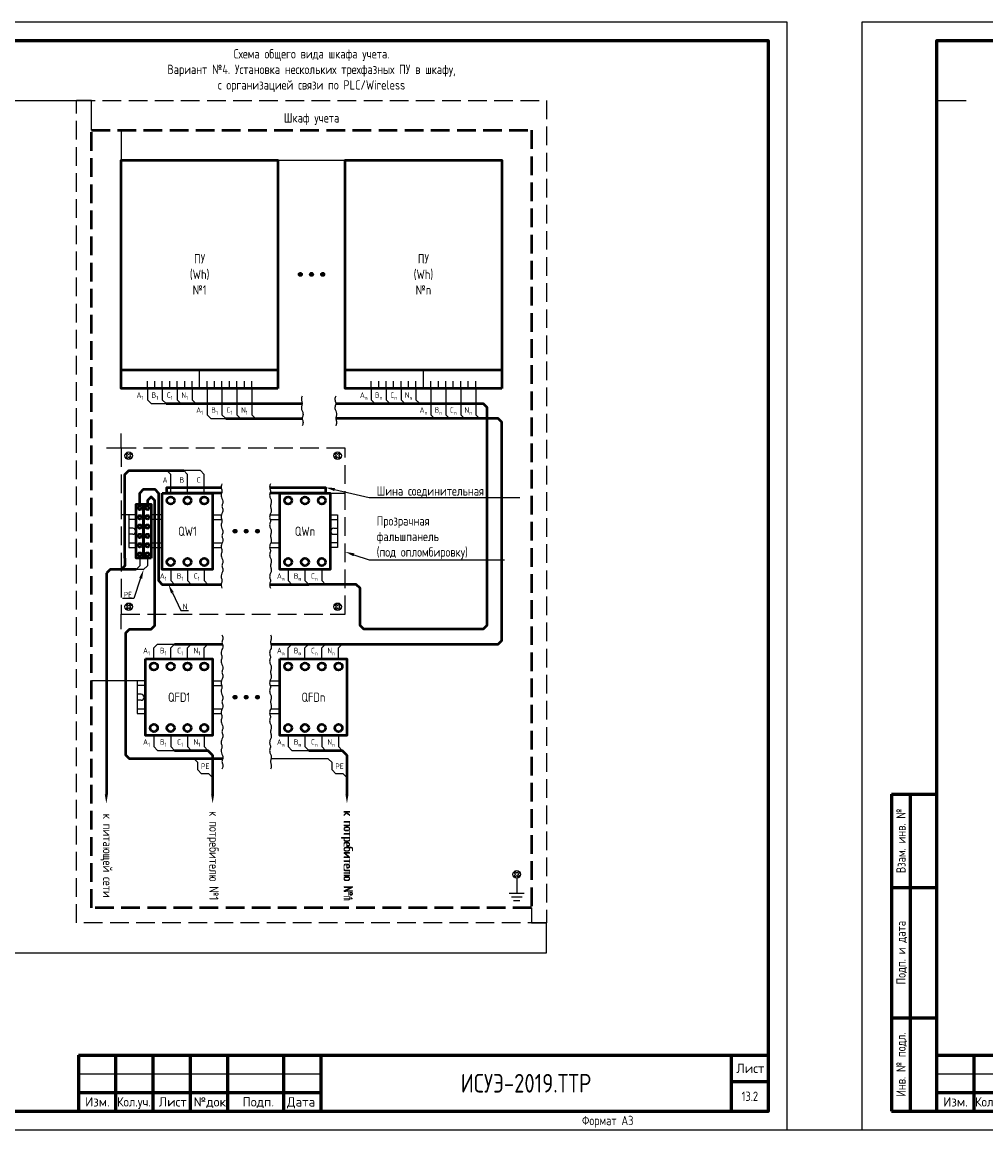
# Model space of a CAD drawing. Header units: millimetres. Extents: x -110 to 4101, y -10868 to 110.
# Tile 50 of 90: x 665 to 923, y -4111 to -3814. Entities that reach past the tile are written whole.
import ezdxf
from ezdxf import colors
from ezdxf.entities.mleader import LeaderData, LeaderLine
from ezdxf.enums import TextEntityAlignment as Align
from ezdxf.math import Vec2, Vec3

# ---------------------------------------------------------------- set-up
doc = ezdxf.new("R2010")
doc.units = ezdxf.units.MM
doc.linetypes.add('GOST2.303 4', pattern=[7, 5, -2, 0])
doc.layers.add('01.Вспомогательный_слой', color=1, linetype='Continuous', plot=False)
doc.layers.add('Формат', color=7, linetype='Continuous', lineweight=25)
doc.layers.add('Формат @ 1', color=7, linetype='Continuous', lineweight=25)
doc.styles.add('Формат', font='isocpeur.ttf')
doc.styles.add('ЭП', font='GOST.TTF')

# ---------------------------------------------------------------- blocks, each defined once
blk = doc.blocks.new('*U76')
at = {"layer": 'Формат', "color": 7, "linetype": 'Continuous', "lineweight": 60}
for p, q in [((-202, 85), (-190, 85)), ((-202, 85), (-202, 0)), ((-197, 85), (-197, 0)), ((-202, 60), (-190, 60)), ((-202, 25), (-190, 25)), ((20, 15), (205, 15)), ((20, 15), (20, 0)), ((30, 15), (30, 0)), ((40, 15), (40, 0)), ((50, 15), (50, 0)), ((60, 15), (60, 0)), ((75, 15), (75, 0)), ((85, 15), (85, 0)), ((195, 15), (195, 0)), ((195, 8), (205, 8)), ((20, 5), (85, 5)), ((-202, 0), (-190, 0))]:
    blk.add_line(p, q, dxfattribs=at)
at = {"layer": 'Формат', "color": 7, "linetype": 'Continuous', "lineweight": 25}
blk.add_line((20, 10), (85, 10), dxfattribs=at)
blk.add_lwpolyline([(-210, -5), (210, -5), (210, 292), (-210, 292)], close=True, dxfattribs=at)
at = {"layer": 'Формат', "color": 7, "linetype": 'Continuous', "lineweight": 60}
blk.add_lwpolyline([(-190, 0), (205, 0), (205, 287), (-190, 287)], close=True, dxfattribs=at)
at = {"layer": 'Формат', "color": 7, "linetype": 'Continuous', "lineweight": 25, "style": 'ЭП'}
for s, p in [('Взам. инв. №', (-199.5, 72.5)), ('Подп. и дата', (-199.5, 42.5)), ('Инв. № подл.', (-199.5, 12.5))]:
    blk.add_text(s, height=2.5, rotation=90, dxfattribs=at).set_placement(p, align=Align.MIDDLE_CENTER)
at = {"layer": 'Формат', "color": 7, "linetype": 'Continuous', "lineweight": 25, "style": 'Формат'}
for s, p in [('Лист', (196.38, 10.25)), ('Изм.', (21.81, 1.25)), ('Лист', (41.54, 1.25)), ('№док.', (50.89, 1.25)), ('Подп.', (63.99, 1.25)), ('Дата', (75.95, 1.25))]:
    blk.add_text(s, height=2.5, dxfattribs=at).set_placement(p)
at = {"layer": 'Формат', "color": 7, "linetype": 'Continuous', "lineweight": 25, "style": 'Формат', "width": 0.9}
blk.add_text('Кол.уч.', height=2.5, dxfattribs=at).set_placement((30.38, 1.25))
at = {"layer": 'Формат', "color": 7, "linetype": 'Continuous', "lineweight": 25, "style": 'ЭП', "flags": 8}
blk.add_attdef('N_ИНВ', text='', height=2.5, rotation=90, dxfattribs=at).set_placement((-193.5, 12.5), align=Align.MIDDLE_CENTER)
for tag, height, p in [('ОБОЗНАЧЕНИЕ', 5, (140, 7.5)), ('Лист', 2.5, (200, 4))]:
    blk.add_attdef(tag, text='', height=height, dxfattribs=at).set_placement(p, align=Align.MIDDLE_CENTER)
for tag, p in [('изм.№', (21, 7.5)), ('изм.уч.', (31, 7.5)), ('изм.лист', (41, 7.5)), ('изм.№_док.', (50.5, 7.5)), ('изм_дата', (76, 7.5)), ('ФОРМ.ЛИСТА', (155, -2.5))]:
    blk.add_attdef(tag, text='', height=2.5, dxfattribs=at).set_placement(p, align=Align.MIDDLE_LEFT)
blk = doc.blocks.new('*U77')
at = {"layer": 'Формат', "color": 7, "linetype": 'Continuous', "lineweight": 60}
for p, q in [((8, 85), (20, 85)), ((8, 85), (8, 0)), ((13, 85), (13, 0)), ((8, 60), (20, 60)), ((8, 25), (20, 25)), ((20, 15), (205, 15)), ((20, 15), (20, 0)), ((30, 15), (30, 0)), ((40, 15), (40, 0)), ((50, 15), (50, 0)), ((60, 15), (60, 0)), ((75, 15), (75, 0)), ((85, 15), (85, 0)), ((195, 15), (195, 0)), ((195, 8), (205, 8)), ((20, 5), (85, 5)), ((8, 0), (20, 0))]:
    blk.add_line(p, q, dxfattribs=at)
at = {"layer": 'Формат', "color": 7, "linetype": 'Continuous', "lineweight": 25}
blk.add_line((20, 10), (85, 10), dxfattribs=at)
blk.add_lwpolyline([(0, -5), (210, -5), (210, 292), (0, 292)], close=True, dxfattribs=at)
at = {"layer": 'Формат', "color": 7, "linetype": 'Continuous', "lineweight": 60}
blk.add_lwpolyline([(20, 0), (205, 0), (205, 287), (20, 287)], close=True, dxfattribs=at)
at = {"layer": 'Формат', "color": 7, "linetype": 'Continuous', "lineweight": 25, "style": 'ЭП'}
for s, p in [('Взам. инв. №', (10.5, 72.5)), ('Подп. и дата', (10.5, 42.5)), ('Инв. № подл.', (10.5, 12.5))]:
    blk.add_text(s, height=2.5, rotation=90, dxfattribs=at).set_placement(p, align=Align.MIDDLE_CENTER)
at = {"layer": 'Формат', "color": 7, "linetype": 'Continuous', "lineweight": 25, "style": 'Формат'}
for s, p in [('Лист', (196.38, 10.25)), ('Изм.', (21.81, 1.25)), ('Лист', (41.54, 1.25)), ('№док.', (50.89, 1.25)), ('Подп.', (63.99, 1.25)), ('Дата', (75.95, 1.25))]:
    blk.add_text(s, height=2.5, dxfattribs=at).set_placement(p)
at = {"layer": 'Формат', "color": 7, "linetype": 'Continuous', "lineweight": 25, "style": 'Формат', "width": 0.9}
blk.add_text('Кол.уч.', height=2.5, dxfattribs=at).set_placement((30.38, 1.25))
at = {"layer": 'Формат', "color": 7, "linetype": 'Continuous', "lineweight": 25, "style": 'ЭП', "flags": 8}
blk.add_attdef('N_ИНВ', text='', height=2.5, rotation=90, dxfattribs=at).set_placement((16.5, 12.5), align=Align.MIDDLE_CENTER)
for tag, height, p in [('ОБОЗНАЧЕНИЕ', 5, (140, 7.5)), ('Лист', 2.5, (200, 4))]:
    blk.add_attdef(tag, text='', height=height, dxfattribs=at).set_placement(p, align=Align.MIDDLE_CENTER)
for tag, p in [('изм.№', (21, 7.5)), ('изм.уч.', (31, 7.5)), ('изм.лист', (41, 7.5)), ('изм.№_док.', (50.5, 7.5)), ('изм_дата', (76, 7.5)), ('ФОРМ.ЛИСТА', (155, -2.5))]:
    blk.add_attdef(tag, text='', height=2.5, dxfattribs=at).set_placement(p, align=Align.MIDDLE_LEFT)

msp = doc.modelspace()

# ---------------------------------------------------------------- hatches: boundary and pattern name
at = {"ltscale": 0.2}
h = msp.add_hatch(color=256, dxfattribs=at)
h.dxf.hatch_style = 1
edge = h.paths.add_edge_path()
edge.add_arc((739.5, -3881.625), 0.5, 0, 360)
h = msp.add_hatch(color=256, dxfattribs=at)
h.dxf.hatch_style = 1
edge = h.paths.add_edge_path()
edge.add_arc((742.5, -3881.625), 0.5, 0, 360)
h = msp.add_hatch(color=256, dxfattribs=at)
h.dxf.hatch_style = 1
edge = h.paths.add_edge_path()
edge.add_arc((745.5, -3881.625), 0.5, 0, 360)
h = msp.add_hatch(color=256, dxfattribs=at)
h.dxf.hatch_style = 1
edge = h.paths.add_edge_path()
edge.add_arc((722, -3950.5), 0.5, 0, 360)
h = msp.add_hatch(color=256, dxfattribs=at)
h.dxf.hatch_style = 1
edge = h.paths.add_edge_path()
edge.add_arc((725, -3950.5), 0.5, 0, 360)
h = msp.add_hatch(color=256, dxfattribs=at)
h.dxf.hatch_style = 1
edge = h.paths.add_edge_path()
edge.add_arc((728, -3950.5), 0.5, 0, 360)
h = msp.add_hatch(color=256, dxfattribs=at)
h.dxf.hatch_style = 1
edge = h.paths.add_edge_path()
edge.add_arc((722, -3995), 0.5, 0, 360)
h = msp.add_hatch(color=256, dxfattribs=at)
h.dxf.hatch_style = 1
edge = h.paths.add_edge_path()
edge.add_arc((725, -3995), 0.5, 0, 360)
h = msp.add_hatch(color=256, dxfattribs=at)
h.dxf.hatch_style = 1
edge = h.paths.add_edge_path()
edge.add_arc((728, -3995), 0.5, 0, 360)

# ---------------------------------------------------------------- linework, layer by layer
at = {"linetype": 'GOST2.303 4', "lineweight": 50}
msp.add_lwpolyline([(683.5, -3843), (801.5, -3843), (801.5, -4051.5), (683.5, -4051.5)], close=True, dxfattribs=at)
at = {"lineweight": 50}
for points in [[(733.5, -3912.25), (691.5, -3912.25), (691.5, -3851), (733.5, -3851)], [(793.5, -3912.25), (751.5, -3912.25), (751.5, -3851), (793.5, -3851)], [(702.5, -3940.25), (716, -3940.25), (716, -3960.75), (702.5, -3960.75)], [(734, -3940.25), (747.5, -3940.25), (747.5, -3960.75), (734, -3960.75)], [(697.5, -3957.75), (695.5, -3957.75), (695.5, -3943.25), (697.5, -3943.25)], [(699.5, -3957.75), (697.5, -3957.75), (697.5, -3943.25), (699.5, -3943.25)], [(698, -3984.75), (716, -3984.75), (716, -4005.25), (698, -4005.25)], [(734, -3984.75), (752, -3984.75), (752, -4005.25), (734, -4005.25)]]:
    msp.add_lwpolyline(points, close=True, dxfattribs=at)
for points in [[(691.5, -3907.25), (733.5, -3907.25)], [(751.5, -3907.25), (793.5, -3907.25)], [(703.5, -3916.25), (740, -3916.25)], [(749, -3916.25), (788.5, -3916.25), (789.5, -3917.25), (789.5, -3975.75), (788.5, -3976.75), (756.5, -3976.75), (755.5, -3975.75), (755.5, -3965.75), (754.5, -3964.75), (741.75, -3964.75)], [(719.5, -3920.25), (740, -3920.25)], [(731.605, -3980.75), (792.5, -3980.75), (793.5, -3979.75), (793.5, -3921.25), (792.5, -3920.25), (749, -3920.25)], [(692.5, -3957.75), (692.5, -3935.25), (693.5, -3934.25), (708.25, -3934.25)], [(696.5, -3943.25), (696.5, -3940.25), (697.5, -3939.25), (700.5, -3939.25), (701.5, -3940.25), (701.5, -3963.75), (702.5, -3964.75), (718.288, -3964.75)], [(718.395, -3940.25), (703.75, -3940.25), (703.75, -3938.75), (718.288, -3938.75)], [(731.288, -3938.75), (746.25, -3938.75), (746.25, -3940.25), (731.395, -3940.25)], [(718.672, -4011.5), (693.75, -4011.5), (692.75, -4010.5), (692.75, -3977.75), (693.75, -3976.75), (699.5, -3976.75), (700.5, -3975.75), (700.5, -3942.25), (699.5, -3941.25), (699.5, -3941.25), (698.5, -3942.25), (698.5, -3943.25)], [(692.5, -3957.75), (692.5, -3959.75), (691.5, -3960.75), (691.5, -3960.75)], [(695.5, -3960.75), (688.5, -3960.75), (687.5, -3961.75), (687.5, -3961.75)], [(687.5, -3961.75), (687.5, -4021)], [(731.288, -3964.75), (741.75, -3964.75)], [(705.75, -3980.75), (718.605, -3980.75)], [(705.75, -4009.25), (714.75, -4009.25), (716, -4010.5)], [(741.75, -4009.25), (750.75, -4009.25), (752, -4010.5)], [(716, -4010.5), (716, -4021)], [(752, -4010.5), (752, -4021)]]:
    msp.add_lwpolyline(points, dxfattribs=at)
for points in [[(691.5, -3907.25), (691.5, -3912.25)], [(751.5, -3907.25), (751.5, -3912.25)], [(693.217, -3930.25), (692.793, -3929.826), (693.076, -3929.543), (693.5, -3929.967)], [(693.5, -3930.533), (693.076, -3930.957), (692.793, -3930.674), (693.217, -3930.25)], [(693.5, -3929.967), (693.924, -3929.543), (694.207, -3929.826), (693.783, -3930.25)], [(693.783, -3930.25), (694.207, -3930.674), (693.924, -3930.957), (693.5, -3930.533)], [(749.5, -3929.967), (749.076, -3929.543), (748.793, -3929.826), (749.217, -3930.25)], [(749.217, -3930.25), (748.793, -3930.674), (749.076, -3930.957), (749.5, -3930.533)], [(749.783, -3930.25), (750.207, -3929.826), (749.924, -3929.543), (749.5, -3929.967)], [(749.5, -3930.533), (749.924, -3930.957), (750.207, -3930.674), (749.783, -3930.25)], [(695.5, -3946.125), (693.5, -3946.125), (693.5, -3954.875), (695.5, -3954.875)], [(702.5, -3946.125), (699.5, -3946.125)], [(747.5, -3946.125), (749.5, -3946.125), (749.5, -3954.875), (747.5, -3954.875)], [(695.5, -3947.375), (693.5, -3947.375), (693.5, -3953.625), (695.5, -3953.625)], [(694.563, -3949.687), (693.5, -3949.687)], [(702.5, -3947.375), (699.5, -3947.375)], [(747.5, -3947.375), (749.5, -3947.375), (749.5, -3953.625), (747.5, -3953.625)], [(748.438, -3949.687), (749.5, -3949.687)], [(694.563, -3951.312), (693.5, -3951.312)], [(748.438, -3951.312), (749.5, -3951.312)], [(699.5, -3953.625), (702.5, -3953.625)], [(699.5, -3954.875), (702.5, -3954.875)], [(693.5, -3970.467), (693.076, -3970.043), (692.793, -3970.326), (693.217, -3970.75)], [(693.217, -3970.75), (692.793, -3971.174), (693.076, -3971.457), (693.5, -3971.033)], [(693.783, -3970.75), (694.207, -3970.326), (693.924, -3970.043), (693.5, -3970.467)], [(693.5, -3971.033), (693.924, -3971.457), (694.207, -3971.174), (693.783, -3970.75)], [(749.217, -3970.75), (748.793, -3970.326), (749.076, -3970.043), (749.5, -3970.467)], [(749.5, -3971.033), (749.076, -3971.457), (748.793, -3971.174), (749.217, -3970.75)], [(749.5, -3970.467), (749.924, -3970.043), (750.207, -3970.326), (749.783, -3970.75)], [(749.783, -3970.75), (750.207, -3971.174), (749.924, -3971.457), (749.5, -3971.033)], [(698, -3990.625), (695.75, -3990.625), (695.75, -3999.375), (698, -3999.375)], [(698, -3991.875), (695.75, -3991.875), (695.75, -3998.125), (698, -3998.125)], [(696.813, -3994.187), (695.75, -3994.187)], [(696.813, -3995.812), (695.75, -3995.812)], [(797.5, -4042.217), (797.076, -4041.793), (796.793, -4042.076), (797.217, -4042.5)], [(797.783, -4042.5), (798.207, -4042.076), (797.924, -4041.793), (797.5, -4042.217)], [(797.217, -4042.5), (796.793, -4042.924), (797.076, -4043.207), (797.5, -4042.783)], [(797.5, -4042.783), (797.924, -4043.207), (798.207, -4042.924), (797.783, -4042.5)]]:
    msp.add_lwpolyline(points)
at = {"ltscale": 0.2}
for points in [[(698.5, -3912.25), (698.5, -3915.25), (699.5, -3916.25), (699.5, -3916.25)], [(702.5, -3912.25), (702.5, -3915.25), (703.5, -3916.25), (703.5, -3916.25)], [(706.5, -3912.25), (706.5, -3915.25), (707.5, -3916.25), (707.5, -3916.25)], [(710.5, -3912.25), (710.5, -3915.25), (711.5, -3916.25), (711.5, -3916.25)], [(714.5, -3912.25), (714.5, -3919.25), (715.5, -3920.25), (715.5, -3920.25)], [(718.5, -3912.25), (718.5, -3919.25), (719.5, -3920.25), (719.5, -3920.25)], [(722.5, -3912.25), (722.5, -3919.25), (723.5, -3920.25), (723.5, -3920.25)], [(726.5, -3912.25), (726.5, -3919.25), (727.5, -3920.25), (727.5, -3920.25)], [(740, -3914.25), (739.856, -3914.603), (739.789, -3914.914), (739.78, -3915.19), (739.813, -3915.437), (739.868, -3915.661), (739.93, -3915.867), (739.979, -3916.062), (740, -3916.25), (739.979, -3916.438), (739.93, -3916.633), (739.868, -3916.839), (739.813, -3917.062), (739.78, -3917.31), (739.789, -3917.586), (739.856, -3917.897), (740, -3918.25)], [(749, -3914.25), (748.856, -3914.603), (748.789, -3914.914), (748.78, -3915.19), (748.813, -3915.437), (748.868, -3915.661), (748.93, -3915.867), (748.979, -3916.062), (749, -3916.25), (748.979, -3916.438), (748.93, -3916.633), (748.868, -3916.839), (748.813, -3917.062), (748.78, -3917.31), (748.789, -3917.586), (748.856, -3917.897), (749, -3918.25)], [(758.5, -3912.25), (758.5, -3915.25), (759.5, -3916.25), (759.5, -3916.25)], [(762.5, -3912.25), (762.5, -3915.25), (763.5, -3916.25), (763.5, -3916.25)], [(766.5, -3912.25), (766.5, -3915.25), (767.5, -3916.25), (767.5, -3916.25)], [(770.5, -3912.25), (770.5, -3915.25), (771.5, -3916.25), (771.5, -3916.25)], [(774.5, -3912.25), (774.5, -3919.25), (775.5, -3920.25), (775.5, -3920.25)], [(778.5, -3912.25), (778.5, -3919.25), (779.5, -3920.25), (779.5, -3920.25)], [(782.5, -3912.25), (782.5, -3919.25), (783.5, -3920.25), (783.5, -3920.25)], [(786.5, -3912.25), (786.5, -3919.25), (787.5, -3920.25), (787.5, -3920.25)], [(699.5, -3916.25), (703.5, -3916.25)], [(759.5, -3916.25), (763.5, -3916.25)], [(771.5, -3916.25), (767.5, -3916.25)], [(715.5, -3920.25), (719.5, -3920.25)], [(740, -3918.25), (740.144, -3918.603), (740.211, -3918.914), (740.22, -3919.19), (740.188, -3919.437), (740.132, -3919.661), (740.07, -3919.867), (740.021, -3920.062), (740, -3920.25), (740.021, -3920.438), (740.07, -3920.633), (740.132, -3920.839), (740.188, -3921.062), (740.22, -3921.31), (740.211, -3921.586), (740.144, -3921.897), (740, -3922.25)], [(749, -3918.25), (749.144, -3918.603), (749.211, -3918.914), (749.22, -3919.19), (749.188, -3919.437), (749.132, -3919.661), (749.07, -3919.867), (749.021, -3920.062), (749, -3920.25), (749.021, -3920.438), (749.07, -3920.633), (749.132, -3920.839), (749.188, -3921.062), (749.22, -3921.31), (749.211, -3921.586), (749.144, -3921.897), (749, -3922.25)], [(779.5, -3920.25), (775.5, -3920.25)], [(775.5, -3920.25), (779.5, -3920.25)], [(709.25, -3940.25), (709.25, -3935.25), (708.25, -3934.25), (703.75, -3934.25)], [(704.75, -3940.25), (704.75, -3935.25), (703.75, -3934.25), (703.75, -3934.25)], [(713.75, -3940.25), (713.75, -3935.25), (712.75, -3934.25), (708.25, -3934.25)], [(718.5, -3937.75), (718.356, -3938.103), (718.289, -3938.414), (718.28, -3938.69), (718.313, -3938.937), (718.368, -3939.161), (718.43, -3939.367), (718.479, -3939.562), (718.5, -3939.75), (718.479, -3939.938), (718.43, -3940.133), (718.368, -3940.339), (718.313, -3940.562), (718.28, -3940.81), (718.289, -3941.086), (718.356, -3941.397), (718.5, -3941.75)], [(731.5, -3937.75), (731.356, -3938.103), (731.289, -3938.414), (731.28, -3938.69), (731.313, -3938.937), (731.368, -3939.161), (731.43, -3939.367), (731.479, -3939.562), (731.5, -3939.75), (731.479, -3939.938), (731.43, -3940.133), (731.368, -3940.339), (731.313, -3940.562), (731.28, -3940.81), (731.289, -3941.086), (731.356, -3941.397), (731.5, -3941.75)], [(718.5, -3941.75), (718.644, -3942.103), (718.711, -3942.414), (718.72, -3942.69), (718.688, -3942.937), (718.632, -3943.161), (718.57, -3943.367), (718.521, -3943.562), (718.5, -3943.75), (718.521, -3943.938), (718.57, -3944.133), (718.632, -3944.339), (718.688, -3944.562), (718.72, -3944.81), (718.711, -3945.086), (718.644, -3945.397), (718.5, -3945.75)], [(731.5, -3941.75), (731.644, -3942.103), (731.711, -3942.414), (731.72, -3942.69), (731.688, -3942.937), (731.632, -3943.161), (731.57, -3943.367), (731.521, -3943.562), (731.5, -3943.75), (731.521, -3943.938), (731.57, -3944.133), (731.632, -3944.339), (731.688, -3944.562), (731.72, -3944.81), (731.711, -3945.086), (731.644, -3945.397), (731.5, -3945.75)], [(716, -3946.125), (718.352, -3946.125)], [(718.5, -3945.75), (718.356, -3946.103), (718.289, -3946.414), (718.28, -3946.69), (718.313, -3946.937), (718.368, -3947.161), (718.43, -3947.367), (718.479, -3947.562), (718.5, -3947.75), (718.479, -3947.938), (718.43, -3948.133), (718.368, -3948.339), (718.313, -3948.562), (718.28, -3948.81), (718.289, -3949.086), (718.356, -3949.397), (718.5, -3949.75)], [(731.5, -3945.75), (731.356, -3946.103), (731.289, -3946.414), (731.28, -3946.69), (731.313, -3946.937), (731.368, -3947.161), (731.43, -3947.367), (731.479, -3947.562), (731.5, -3947.75), (731.479, -3947.938), (731.43, -3948.133), (731.368, -3948.339), (731.313, -3948.562), (731.28, -3948.81), (731.289, -3949.086), (731.356, -3949.397), (731.5, -3949.75)], [(731.352, -3946.125), (734, -3946.125)], [(716, -3947.375), (718.432, -3947.375)], [(718.5, -3949.75), (718.644, -3950.103), (718.711, -3950.414), (718.72, -3950.69), (718.688, -3950.937), (718.632, -3951.161), (718.57, -3951.367), (718.521, -3951.562), (718.5, -3951.75), (718.521, -3951.938), (718.57, -3952.133), (718.632, -3952.339), (718.688, -3952.562), (718.72, -3952.81), (718.711, -3953.086), (718.644, -3953.397), (718.5, -3953.75)], [(731.432, -3947.375), (734, -3947.375)], [(731.5, -3949.75), (731.644, -3950.103), (731.711, -3950.414), (731.72, -3950.69), (731.688, -3950.937), (731.632, -3951.161), (731.57, -3951.367), (731.521, -3951.562), (731.5, -3951.75), (731.521, -3951.938), (731.57, -3952.133), (731.632, -3952.339), (731.688, -3952.562), (731.72, -3952.81), (731.711, -3953.086), (731.644, -3953.397), (731.5, -3953.75)], [(716, -3953.625), (718.551, -3953.625)], [(716, -3954.875), (718.304, -3954.875)], [(718.5, -3953.75), (718.356, -3954.103), (718.289, -3954.414), (718.28, -3954.69), (718.313, -3954.937), (718.368, -3955.161), (718.43, -3955.367), (718.479, -3955.562), (718.5, -3955.75), (718.479, -3955.938), (718.43, -3956.133), (718.368, -3956.339), (718.313, -3956.562), (718.28, -3956.81), (718.289, -3957.086), (718.356, -3957.397), (718.5, -3957.75)], [(731.5, -3953.75), (731.356, -3954.103), (731.289, -3954.414), (731.28, -3954.69), (731.313, -3954.937), (731.368, -3955.161), (731.43, -3955.367), (731.479, -3955.562), (731.5, -3955.75), (731.479, -3955.938), (731.43, -3956.133), (731.368, -3956.339), (731.313, -3956.562), (731.28, -3956.81), (731.289, -3957.086), (731.356, -3957.397), (731.5, -3957.75)], [(731.304, -3954.875), (734, -3954.875)], [(731.551, -3953.625), (734, -3953.625)], [(696.5, -3957.75), (696.5, -3959.75), (695.5, -3960.75), (695.5, -3960.75)], [(698.5, -3957.75), (698.5, -3959.75), (697.5, -3960.75), (697.5, -3960.75)], [(718.5, -3957.75), (718.644, -3958.103), (718.711, -3958.414), (718.72, -3958.69), (718.688, -3958.937), (718.632, -3959.161), (718.57, -3959.367), (718.521, -3959.562), (718.5, -3959.75), (718.521, -3959.938), (718.57, -3960.133), (718.632, -3960.339), (718.688, -3960.562), (718.72, -3960.81), (718.711, -3961.086), (718.644, -3961.397), (718.5, -3961.75)], [(731.5, -3957.75), (731.644, -3958.103), (731.711, -3958.414), (731.72, -3958.69), (731.688, -3958.937), (731.632, -3959.161), (731.57, -3959.367), (731.521, -3959.562), (731.5, -3959.75), (731.521, -3959.938), (731.57, -3960.133), (731.632, -3960.339), (731.688, -3960.562), (731.72, -3960.81), (731.711, -3961.086), (731.644, -3961.397), (731.5, -3961.75)], [(697.5, -3960.75), (695.5, -3960.75)], [(704.75, -3960.75), (704.75, -3963.75), (705.75, -3964.75), (710.25, -3964.75)], [(709.25, -3960.75), (709.25, -3963.75), (710.25, -3964.75), (710.25, -3964.75)], [(713.75, -3960.75), (713.75, -3963.75), (714.75, -3964.75), (714.75, -3964.75)], [(718.5, -3961.75), (718.356, -3962.103), (718.289, -3962.414), (718.28, -3962.69), (718.313, -3962.937), (718.368, -3963.161), (718.43, -3963.367), (718.479, -3963.562), (718.5, -3963.75), (718.479, -3963.938), (718.43, -3964.133), (718.368, -3964.339), (718.313, -3964.562), (718.28, -3964.81), (718.289, -3965.086), (718.356, -3965.397), (718.5, -3965.75)], [(731.5, -3961.75), (731.356, -3962.103), (731.289, -3962.414), (731.28, -3962.69), (731.313, -3962.937), (731.368, -3963.161), (731.43, -3963.367), (731.479, -3963.562), (731.5, -3963.75), (731.479, -3963.938), (731.43, -3964.133), (731.368, -3964.339), (731.313, -3964.562), (731.28, -3964.81), (731.289, -3965.086), (731.356, -3965.397), (731.5, -3965.75)], [(736.25, -3960.75), (736.25, -3963.75), (737.25, -3964.75), (741.75, -3964.75)], [(740.75, -3960.75), (740.75, -3963.75), (741.75, -3964.75), (741.75, -3964.75)], [(745.25, -3960.75), (745.25, -3963.75), (746.25, -3964.75), (746.25, -3964.75)], [(718.5, -3978.25), (718.644, -3978.603), (718.711, -3978.914), (718.72, -3979.19), (718.688, -3979.437), (718.632, -3979.661), (718.57, -3979.867), (718.521, -3980.062), (718.5, -3980.25), (718.521, -3980.438), (718.57, -3980.633), (718.632, -3980.839), (718.688, -3981.062), (718.72, -3981.31), (718.711, -3981.586), (718.644, -3981.897), (718.5, -3982.25)], [(731.5, -3978.25), (731.644, -3978.603), (731.711, -3978.914), (731.72, -3979.19), (731.688, -3979.437), (731.632, -3979.661), (731.57, -3979.867), (731.521, -3980.062), (731.5, -3980.25), (731.521, -3980.438), (731.57, -3980.633), (731.632, -3980.839), (731.688, -3981.062), (731.72, -3981.31), (731.711, -3981.586), (731.644, -3981.897), (731.5, -3982.25)], [(700.25, -3984.75), (700.25, -3981.75), (701.25, -3980.75), (705.75, -3980.75)], [(704.75, -3984.75), (704.75, -3981.75), (705.75, -3980.75), (705.75, -3980.75)], [(709.25, -3984.75), (709.25, -3981.75), (710.25, -3980.75), (710.25, -3980.75)], [(713.75, -3984.75), (713.75, -3981.75), (714.75, -3980.75), (714.75, -3980.75)], [(718.5, -3982.25), (718.356, -3982.603), (718.289, -3982.914), (718.28, -3983.19), (718.313, -3983.437), (718.368, -3983.661), (718.43, -3983.867), (718.479, -3984.062), (718.5, -3984.25), (718.479, -3984.438), (718.43, -3984.633), (718.368, -3984.839), (718.313, -3985.062), (718.28, -3985.31), (718.289, -3985.586), (718.356, -3985.897), (718.5, -3986.25)], [(731.5, -3982.25), (731.356, -3982.603), (731.289, -3982.914), (731.28, -3983.19), (731.313, -3983.437), (731.368, -3983.661), (731.43, -3983.867), (731.479, -3984.062), (731.5, -3984.25), (731.479, -3984.438), (731.43, -3984.633), (731.368, -3984.839), (731.313, -3985.062), (731.28, -3985.31), (731.289, -3985.586), (731.356, -3985.897), (731.5, -3986.25)], [(736.25, -3984.75), (736.25, -3981.75), (737.25, -3980.75), (741.75, -3980.75)], [(740.75, -3984.75), (740.75, -3981.75), (741.75, -3980.75), (741.75, -3980.75)], [(745.25, -3984.75), (745.25, -3981.75), (746.25, -3980.75), (746.25, -3980.75)], [(749.75, -3984.75), (749.75, -3981.75), (750.75, -3980.75), (750.75, -3980.75)], [(718.5, -3986.25), (718.644, -3986.603), (718.711, -3986.914), (718.72, -3987.19), (718.688, -3987.437), (718.632, -3987.661), (718.57, -3987.867), (718.521, -3988.062), (718.5, -3988.25), (718.521, -3988.438), (718.57, -3988.633), (718.632, -3988.839), (718.688, -3989.062), (718.72, -3989.31), (718.711, -3989.586), (718.644, -3989.897), (718.5, -3990.25)], [(731.5, -3986.25), (731.644, -3986.603), (731.711, -3986.914), (731.72, -3987.19), (731.688, -3987.437), (731.632, -3987.661), (731.57, -3987.867), (731.521, -3988.062), (731.5, -3988.25), (731.521, -3988.438), (731.57, -3988.633), (731.632, -3988.839), (731.688, -3989.062), (731.72, -3989.31), (731.711, -3989.586), (731.644, -3989.897), (731.5, -3990.25)], [(716, -3990.625), (718.352, -3990.625)], [(718.5, -3990.25), (718.356, -3990.603), (718.289, -3990.914), (718.28, -3991.19), (718.313, -3991.437), (718.368, -3991.661), (718.43, -3991.867), (718.479, -3992.062), (718.5, -3992.25), (718.479, -3992.438), (718.43, -3992.633), (718.368, -3992.839), (718.313, -3993.062), (718.28, -3993.31), (718.289, -3993.586), (718.356, -3993.897), (718.5, -3994.25)], [(731.5, -3990.25), (731.356, -3990.603), (731.289, -3990.914), (731.28, -3991.19), (731.313, -3991.437), (731.368, -3991.661), (731.43, -3991.867), (731.479, -3992.062), (731.5, -3992.25), (731.479, -3992.438), (731.43, -3992.633), (731.368, -3992.839), (731.313, -3993.062), (731.28, -3993.31), (731.289, -3993.586), (731.356, -3993.897), (731.5, -3994.25)], [(731.352, -3990.625), (734, -3990.625)], [(716, -3991.875), (718.432, -3991.875)], [(718.5, -3994.25), (718.644, -3994.603), (718.711, -3994.914), (718.72, -3995.19), (718.688, -3995.437), (718.632, -3995.661), (718.57, -3995.867), (718.521, -3996.062), (718.5, -3996.25), (718.521, -3996.438), (718.57, -3996.633), (718.632, -3996.839), (718.688, -3997.062), (718.72, -3997.31), (718.711, -3997.586), (718.644, -3997.897), (718.5, -3998.25)], [(731.432, -3991.875), (734, -3991.875)], [(731.5, -3994.25), (731.644, -3994.603), (731.711, -3994.914), (731.72, -3995.19), (731.688, -3995.437), (731.632, -3995.661), (731.57, -3995.867), (731.521, -3996.062), (731.5, -3996.25), (731.521, -3996.438), (731.57, -3996.633), (731.632, -3996.839), (731.688, -3997.062), (731.72, -3997.31), (731.711, -3997.586), (731.644, -3997.897), (731.5, -3998.25)], [(716, -3998.125), (718.551, -3998.125)], [(716, -3999.375), (718.304, -3999.375)], [(718.5, -3998.25), (718.356, -3998.603), (718.289, -3998.914), (718.28, -3999.19), (718.313, -3999.437), (718.368, -3999.661), (718.43, -3999.867), (718.479, -4000.062), (718.5, -4000.25), (718.479, -4000.438), (718.43, -4000.633), (718.368, -4000.839), (718.313, -4001.062), (718.28, -4001.31), (718.289, -4001.586), (718.356, -4001.897), (718.5, -4002.25)], [(731.5, -3998.25), (731.356, -3998.603), (731.289, -3998.914), (731.28, -3999.19), (731.313, -3999.437), (731.368, -3999.661), (731.43, -3999.867), (731.479, -4000.062), (731.5, -4000.25), (731.479, -4000.438), (731.43, -4000.633), (731.368, -4000.839), (731.313, -4001.062), (731.28, -4001.31), (731.289, -4001.586), (731.356, -4001.897), (731.5, -4002.25)], [(731.304, -3999.375), (734, -3999.375)], [(731.551, -3998.125), (734, -3998.125)], [(718.5, -4002.25), (718.644, -4002.603), (718.711, -4002.914), (718.72, -4003.19), (718.688, -4003.437), (718.632, -4003.661), (718.57, -4003.867), (718.521, -4004.062), (718.5, -4004.25), (718.521, -4004.438), (718.57, -4004.633), (718.632, -4004.839), (718.688, -4005.062), (718.72, -4005.31), (718.711, -4005.586), (718.644, -4005.897), (718.5, -4006.25)], [(731.5, -4002.25), (731.644, -4002.603), (731.711, -4002.914), (731.72, -4003.19), (731.688, -4003.437), (731.632, -4003.661), (731.57, -4003.867), (731.521, -4004.062), (731.5, -4004.25), (731.521, -4004.438), (731.57, -4004.633), (731.632, -4004.839), (731.688, -4005.062), (731.72, -4005.31), (731.711, -4005.586), (731.644, -4005.897), (731.5, -4006.25)], [(700.25, -4005.25), (700.25, -4008.25), (701.25, -4009.25), (705.75, -4009.25)], [(704.75, -4005.25), (704.75, -4008.25), (705.75, -4009.25), (705.75, -4009.25)], [(709.25, -4005.25), (709.25, -4008.25), (710.25, -4009.25), (710.25, -4009.25)], [(713.75, -4005.25), (713.75, -4008.25), (714.75, -4009.25), (714.75, -4009.25)], [(718.5, -4006.25), (718.356, -4006.603), (718.289, -4006.914), (718.28, -4007.19), (718.313, -4007.437), (718.368, -4007.661), (718.43, -4007.867), (718.479, -4008.062), (718.5, -4008.25), (718.479, -4008.438), (718.43, -4008.633), (718.368, -4008.839), (718.313, -4009.062), (718.28, -4009.31), (718.289, -4009.586), (718.356, -4009.897), (718.5, -4010.25)], [(731.5, -4006.25), (731.356, -4006.603), (731.289, -4006.914), (731.28, -4007.19), (731.313, -4007.437), (731.368, -4007.661), (731.43, -4007.867), (731.479, -4008.062), (731.5, -4008.25), (731.479, -4008.438), (731.43, -4008.633), (731.368, -4008.839), (731.313, -4009.062), (731.28, -4009.31), (731.289, -4009.586), (731.356, -4009.897), (731.5, -4010.25)], [(736.25, -4005.25), (736.25, -4008.25), (737.25, -4009.25), (741.75, -4009.25)], [(740.75, -4005.25), (740.75, -4008.25), (741.75, -4009.25), (741.75, -4009.25)], [(745.25, -4005.25), (745.25, -4008.25), (746.25, -4009.25), (746.25, -4009.25)], [(749.75, -4005.25), (749.75, -4008.25), (750.75, -4009.25), (750.75, -4009.25)], [(716, -4016.5), (716, -4016.5), (715, -4015.5), (713, -4015.5), (712, -4014.5), (712, -4012.5), (711, -4011.5), (711, -4011.5)], [(718.5, -4010.25), (718.644, -4010.603), (718.711, -4010.914), (718.72, -4011.19), (718.688, -4011.437), (718.632, -4011.661), (718.57, -4011.867), (718.521, -4012.062), (718.5, -4012.25), (718.521, -4012.438), (718.57, -4012.633), (718.632, -4012.839), (718.688, -4013.062), (718.72, -4013.31), (718.711, -4013.586), (718.644, -4013.897), (718.5, -4014.25)], [(731.5, -4010.25), (731.644, -4010.603), (731.711, -4010.914), (731.72, -4011.19), (731.688, -4011.437), (731.632, -4011.661), (731.57, -4011.867), (731.521, -4012.062), (731.5, -4012.25), (731.521, -4012.438), (731.57, -4012.633), (731.632, -4012.839), (731.688, -4013.062), (731.72, -4013.31), (731.711, -4013.586), (731.644, -4013.897), (731.5, -4014.25)], [(747, -4011.5), (731.672, -4011.5)], [(752, -4016.5), (752, -4016.5), (751, -4015.5), (749, -4015.5), (748, -4014.5), (748, -4012.5), (747, -4011.5), (747, -4011.5)]]:
    msp.add_lwpolyline(points, dxfattribs=at)
at = {"linetype": 'GOST2.303 4'}
msp.add_lwpolyline([(691.5, -3972.75), (751.5, -3972.75), (751.5, -3928.25), (691.5, -3928.25)], close=True, dxfattribs=at)
at = {"ltscale": 2}
for points in [[(797.5, -4043.5), (797.5, -4043.5), (797.5, -4047.5)], [(795.5, -4047.5), (799.5, -4047.5)], [(796.077, -4048.5), (798.923, -4048.5)], [(796.655, -4049.5), (798.345, -4049.5)]]:
    msp.add_lwpolyline(points, dxfattribs=at)
at = {"ltscale": 0.2}
for centre in [(739.5, -3881.625), (742.5, -3881.625), (745.5, -3881.625), (722, -3950.5), (725, -3950.5), (728, -3950.5), (722, -3995), (725, -3995), (728, -3995)]:
    msp.add_circle(centre, 0.5, dxfattribs=at)
for centre in [(693.5, -3930.25), (749.5, -3930.25), (693.5, -3970.75), (749.5, -3970.75), (797.5, -4042.5)]:
    msp.add_circle(centre, 1)
at = {"lineweight": 50}
for centre, radius in [((696.5, -3944.25), 0.5), ((698.5, -3944.25), 0.5), ((704.75, -3942.25), 1), ((709.25, -3942.25), 1), ((713.75, -3942.25), 1), ((736.25, -3942.25), 1), ((740.75, -3942.25), 1), ((745.25, -3942.25), 1), ((696.5, -3946.75), 0.5), ((698.5, -3946.75), 0.5), ((696.5, -3949.25), 0.5), ((698.5, -3949.25), 0.5), ((696.5, -3951.75), 0.5), ((698.5, -3951.75), 0.5), ((696.5, -3954.25), 0.5), ((698.5, -3954.25), 0.5), ((696.5, -3956.75), 0.5), ((698.5, -3956.75), 0.5), ((704.75, -3958.75), 1), ((709.25, -3958.75), 1), ((713.75, -3958.75), 1), ((736.25, -3958.75), 1), ((740.75, -3958.75), 1), ((745.25, -3958.75), 1), ((700.25, -3986.75), 1), ((704.75, -3986.75), 1), ((709.25, -3986.75), 1), ((713.75, -3986.75), 1), ((736.25, -3986.75), 1), ((740.75, -3986.75), 1), ((745.25, -3986.75), 1), ((749.75, -3986.75), 1), ((700.25, -4003.25), 1), ((704.75, -4003.25), 1), ((709.25, -4003.25), 1), ((713.75, -4003.25), 1), ((736.25, -4003.25), 1), ((740.75, -4003.25), 1), ((745.25, -4003.25), 1), ((749.75, -4003.25), 1)]:
    msp.add_circle(centre, radius, dxfattribs=at)
for centre, start, end in [((694.563, -3950.5), 270, 90), ((748.438, -3950.5), 90, 270), ((696.813, -3995), 270, 90)]:
    msp.add_arc(centre, 0.812, start, end)
for points in [[(687.917, -4021), (687.083, -4021), (687.5, -4023.5)], [(716.417, -4021), (715.583, -4021), (716, -4023.5)], [(752.417, -4021), (751.583, -4021), (752, -4023.5)], [(752.417, -4021), (751.583, -4021), (752, -4023.5)]]:
    msp.add_solid(points)
at = {"layer": '01.Вспомогательный_слой'}
for points in [[(910, -3819), (910, -3835), (918, -3835)], [(910, -3819), (910, -3835), (918, -3835)], [(712.5, -3912.25), (712.5, -3907.25)], [(772.5, -3912.25), (772.5, -3907.25)], [(870, -4111), (890, -4111)]]:
    msp.add_lwpolyline(points, dxfattribs=at)
at = {"layer": '01.Вспомогательный_слой', "ltscale": 0.2}
for points in [[(655.5, -3835), (679.5, -3835)], [(683.5, -3843), (683.5, -3835), (679.5, -3835)], [(691.5, -3843), (691.5, -3851)], [(733.5, -3851), (751.5, -3851)], [(700.5, -3912.25), (698.5, -3912.25), (698.5, -3910.25)], [(702.5, -3912.25), (700.5, -3912.25), (700.5, -3910.25)], [(704.5, -3912.25), (702.5, -3912.25), (702.5, -3910.25)], [(706.5, -3912.25), (704.5, -3912.25), (704.5, -3910.25)], [(708.5, -3912.25), (706.5, -3912.25), (706.5, -3910.25)], [(710.5, -3912.25), (708.5, -3912.25), (708.5, -3910.25)], [(712.5, -3912.25), (710.5, -3912.25), (710.5, -3910.25)], [(712.5, -3912.25), (714.5, -3912.25), (714.5, -3910.25)], [(714.5, -3912.25), (716.5, -3912.25), (716.5, -3910.25)], [(716.5, -3912.25), (718.5, -3912.25), (718.5, -3910.25)], [(718.5, -3912.25), (720.5, -3912.25), (720.5, -3910.25)], [(720.5, -3912.25), (722.5, -3912.25), (722.5, -3910.25)], [(722.5, -3912.25), (724.5, -3912.25), (724.5, -3910.25)], [(724.5, -3912.25), (726.5, -3912.25), (726.5, -3910.25)], [(760.5, -3912.25), (758.5, -3912.25), (758.5, -3910.25)], [(762.5, -3912.25), (760.5, -3912.25), (760.5, -3910.25)], [(764.5, -3912.25), (762.5, -3912.25), (762.5, -3910.25)], [(766.5, -3912.25), (764.5, -3912.25), (764.5, -3910.25)], [(768.5, -3912.25), (766.5, -3912.25), (766.5, -3910.25)], [(770.5, -3912.25), (768.5, -3912.25), (768.5, -3910.25)], [(772.5, -3912.25), (770.5, -3912.25), (770.5, -3910.25)], [(772.5, -3912.25), (774.5, -3912.25), (774.5, -3910.25)], [(774.5, -3912.25), (776.5, -3912.25), (776.5, -3910.25)], [(776.5, -3912.25), (778.5, -3912.25), (778.5, -3910.25)], [(778.5, -3912.25), (780.5, -3912.25), (780.5, -3910.25)], [(780.5, -3912.25), (782.5, -3912.25), (782.5, -3910.25)], [(782.5, -3912.25), (784.5, -3912.25), (784.5, -3910.25)], [(784.5, -3912.25), (786.5, -3912.25), (786.5, -3910.25)], [(710.25, -3912.25), (714.75, -3912.25)], [(714.796, -3912.25), (719.296, -3912.25)], [(770.25, -3912.25), (774.75, -3912.25)], [(770.25, -3912.25), (774.75, -3912.25)], [(774.796, -3912.25), (779.296, -3912.25)], [(774.796, -3912.25), (779.296, -3912.25)], [(691.5, -3928.25), (691.5, -3924.25)], [(691.5, -3928.25), (687.5, -3928.25)], [(747.5, -3940.25), (751.5, -3940.25)], [(693.5, -3946.125), (691.5, -3946.125)], [(691.5, -3976.75), (691.5, -3972.75)], [(695.75, -3990.625), (683.5, -3990.625)], [(801.5, -4051.5), (801.5, -4055.5), (805.5, -4055.5)], [(529.5, -4055.5), (529.5, -4063.5), (805.5, -4063.5), (805.5, -4055.5)]]:
    msp.add_lwpolyline(points, dxfattribs=at)
at = {"layer": '01.Вспомогательный_слой', "linetype": 'GOST2.303 4'}
msp.add_lwpolyline([(679.5, -3835), (805.5, -3835), (805.5, -4055.5), (679.5, -4055.5)], close=True, dxfattribs=at)

# ---------------------------------------------------------------- block references
at = {"layer": 'Формат @ 1', "color": 0, "ltscale": 0.7}
for name, p, values in [('*U76', (660, -4106), {'ОБОЗНАЧЕНИЕ': 'ИСУЭ-2019.ТТР', 'Лист': '13.2', 'ФОРМ.ЛИСТА': 'Формат А3'}), ('*U77', (890, -4106), {'ОБОЗНАЧЕНИЕ': 'ИСУЭ-2019.ТТР', 'Лист': '13.3', 'ФОРМ.ЛИСТА': 'Формат А3'})]:
    msp.add_blockref(name, p, dxfattribs=at).add_auto_attribs(values)

# ---------------------------------------------------------------- texts
at = {"attachment_point": 5, "style": 'ЭП'}
for s, insert, char_height, width in [('Схема общего вида шкафа учета. ^JВариант №4. Установка нескольких трехфазных ПУ в шкафу, ^Jс организацией связи по PLC/Wireless', (742.5, -3827), 2.5, 126), ('Шкаф учета', (742.5, -3840), 2.5, 118), ('ПУ \\P(Wh)\\P№1', (712.5, -3881.625), 2.5, 42), ('ПУ \\P(Wh)\\P№n', (772.5, -3881.625), 2.5, 42), ('\\A1;A{\\H0.7x;\\S^ 1;}', (696.5, -3914.25), 1.5, 4), ('\\A1;B{\\H0.7x;\\S^ 1;}', (700.5, -3914.25), 1.5, 4), ('\\A1;C{\\H0.7x;\\S^ 1;}', (704.5, -3914.25), 1.5, 4), ('\\A1;N{\\H0.7x;\\S^ 1;}', (708.5, -3914.25), 1.5, 4), ('\\A1;A{\\H0.7x;\\S^ n;}', (756.5, -3914.25), 1.5, 4), ('\\A1;B{\\H0.7x;\\S^ n;}', (760.5, -3914.25), 1.5, 4), ('\\A1;C{\\H0.7x;\\S^ n;}', (764.5, -3914.25), 1.5, 4), ('\\A1;N{\\H0.7x;\\S^ n;}', (768.5, -3914.25), 1.5, 4), ('\\A1;A{\\H0.7x;\\S^ 1;}', (712.5, -3918.25), 1.5, 4), ('\\A1;B{\\H0.7x;\\S^ 1;}', (716.5, -3918.25), 1.5, 4), ('\\A1;C{\\H0.7x;\\S^ 1;}', (720.5, -3918.25), 1.5, 4), ('\\A1;N{\\H0.7x;\\S^ 1;}', (724.5, -3918.25), 1.5, 4), ('\\A1;A{\\H0.7x;\\S^ n;}', (772.5, -3918.25), 1.5, 4), ('\\A1;B{\\H0.7x;\\S^ n;}', (776.5, -3918.25), 1.5, 4), ('\\A1;C{\\H0.7x;\\S^ n;}', (780.5, -3918.25), 1.5, 4), ('\\A1;N{\\H0.7x;\\S^ n;}', (784.5, -3918.25), 1.5, 4), ('A', (703.25, -3936.75), 1.5, 3), ('B', (707.75, -3936.75), 1.5, 3), ('C', (712.25, -3936.75), 1.5, 3), ('QW1', (709.25, -3950.5), 2.5, 13.5), ('QWn', (740.75, -3950.5), 2.5, 13.5), ('\\A1;C{\\H0.7x;\\S^ 1;}', (711.75, -3962.75), 1.5, 4), ('\\A1;C{\\H0.7x;\\S^ n;}', (743.25, -3962.75), 1.5, 4), ('\\A1;A{\\H0.7x;\\S^ 1;}', (702.75, -3962.75), 1.5, 4), ('\\A1;B{\\H0.7x;\\S^ 1;}', (707.25, -3962.75), 1.5, 4), ('\\A1;A{\\H0.7x;\\S^ n;}', (734.25, -3962.75), 1.5, 4), ('\\A1;B{\\H0.7x;\\S^ n;}', (738.75, -3962.75), 1.5, 4), ('\\A1;A{\\H0.7x;\\S^ 1;}', (698.25, -3982.75), 1.5, 4), ('\\A1;B{\\H0.7x;\\S^ 1;}', (702.75, -3982.75), 1.5, 4), ('\\A1;C{\\H0.7x;\\S^ 1;}', (707.25, -3982.75), 1.5, 4), ('\\A1;N{\\H0.7x;\\S^ 1;}', (711.75, -3982.75), 1.5, 4), ('\\A1;A{\\H0.7x;\\S^ n;}', (734.25, -3982.75), 1.5, 4), ('\\A1;B{\\H0.7x;\\S^ n;}', (738.75, -3982.75), 1.5, 4), ('\\A1;C{\\H0.7x;\\S^ n;}', (743.25, -3982.75), 1.5, 4), ('\\A1;N{\\H0.7x;\\S^ n;}', (747.75, -3982.75), 1.5, 4), ('QFD1', (707, -3995), 2.5, 18), ('QFDn', (743, -3995), 2.5, 18), ('\\A1;A{\\H0.7x;\\S^ 1;}', (698.25, -4007.25), 1.5, 4), ('\\A1;B{\\H0.7x;\\S^ 1;}', (702.75, -4007.25), 1.5, 4), ('\\A1;C{\\H0.7x;\\S^ 1;}', (707.25, -4007.25), 1.5, 4), ('\\A1;N{\\H0.7x;\\S^ 1;}', (711.75, -4007.25), 1.5, 4), ('\\A1;A{\\H0.7x;\\S^ n;}', (734.25, -4007.25), 1.5, 4), ('\\A1;B{\\H0.7x;\\S^ n;}', (738.75, -4007.25), 1.5, 4), ('\\A1;C{\\H0.7x;\\S^ n;}', (743.25, -4007.25), 1.5, 4), ('\\A1;N{\\H0.7x;\\S^ n;}', (747.75, -4007.25), 1.5, 4), ('\\A1;PE', (714, -4013.5), 1.5, 4), ('\\A1;PE', (750, -4013.5), 1.5, 4)]:
    msp.add_mtext(s, dxfattribs=dict(at, insert=insert, char_height=char_height, width=width))
at = {"char_height": 2.5, "width": 25.5, "attachment_point": 5, "rotation": 270, "style": 'ЭП'}
for s, insert in [('к потребителю №1', (716, -4037.5)), ('к потребителю №n', (752, -4037.5)), ('к потребителю №1', (752, -4037.5)), ('к питающей сети', (687.5, -4037.5))]:
    msp.add_mtext(s, dxfattribs=dict(at, insert=insert))

# ---------------------------------------------------------------- leaders
ml = msp.add_multileader_mtext('Standard')
ml.set_content('{\\C256;Шина соединительная}', color=250, style='ЭП')
ml.set_leader_properties()
ml.build(insert=Vec2(0, 0))
ml.multileader.update_dxf_attribs({"text_left_attachment_type": 5, "text_right_attachment_type": 5, "dogleg_length": 0, "arrow_head_size": 2.5})
ctx = ml.context
ctx.base_point, ctx.char_height, ctx.arrow_head_size, ctx.plane_origin = Vec3(757.961, -3941.457), 2.5, 2.5, Vec3(753.409, -3929.73)
ctx.left_attachment, ctx.right_attachment = 5, 5
notes = []
notes.append((ctx, [(0, (1, 1, 0), (757.961, -3941.457), (1, 0), 0, [(0, [(746.25, -3938.75)], 0, [])])]))
ctx.mtext.insert, ctx.mtext.flow_direction = Vec3(759.961, -3938.457), 5
ml = msp.add_multileader_mtext('Standard')
ml.set_content('{\\C256;Прозрачная ^Jфальшпанель ^J(под опломбировку)}', color=250, style='ЭП')
ml.set_leader_properties()
ml.build(insert=Vec2(0, 0))
ml.multileader.update_dxf_attribs({"text_left_attachment_type": 5, "text_right_attachment_type": 5, "dogleg_length": 0, "arrow_head_size": 2.5})
ctx = ml.context
ctx.base_point, ctx.char_height, ctx.arrow_head_size, ctx.plane_origin = Vec3(757.961, -3958.207), 2.5, 2.5, Vec3(753.409, -3946.48)
ctx.left_attachment, ctx.right_attachment = 5, 5
notes.append((ctx, [(0, (1, 1, 0), (757.961, -3958.207), (1, 0), 0, [(0, [(751.5, -3956.018)], 0, [])])]))
ctx.mtext.insert, ctx.mtext.flow_direction = Vec3(759.961, -3946.483), 5
ml = msp.add_multileader_mtext('Standard')
ml.set_content('{\\C256;PE}', color=250, style='ЭП')
ml.set_leader_properties()
ml.build(insert=Vec2(0, 0))
ml.multileader.update_dxf_attribs({"text_left_attachment_type": 5, "text_right_attachment_type": 5, "dogleg_length": 0, "arrow_head_size": 2.5})
ctx = ml.context
ctx.base_point, ctx.char_height, ctx.arrow_head_size, ctx.landing_gap_size, ctx.plane_origin = Vec3(692.268, -3968.55), 1.5, 2.5, 0.5, Vec3(710.99, -3959.932)
ctx.left_attachment, ctx.right_attachment, ctx.text_align_type = 5, 5, 2
notes.append((ctx, [(1, (1, 1, 0), (694.876, -3968.55), (-1, 0), 0, [(0, [(697.5, -3960.75)], 0, [])])]))
ctx.mtext.insert, ctx.mtext.alignment, ctx.mtext.flow_direction = Vec3(694.376, -3966.75), 3, 5
ml = msp.add_multileader_mtext('Standard')
ml.set_content('{\\C256;N}', color=250, style='ЭП')
ml.set_leader_properties()
ml.build(insert=Vec2(0, 0))
ml.multileader.update_dxf_attribs({"text_left_attachment_type": 5, "text_right_attachment_type": 5, "dogleg_length": 0, "arrow_head_size": 2.5})
ctx = ml.context
ctx.base_point, ctx.char_height, ctx.arrow_head_size, ctx.landing_gap_size, ctx.plane_origin = Vec3(707.5, -3971.75), 1.5, 2.5, 0.5, Vec3(720.864, -3963.132)
ctx.left_attachment, ctx.right_attachment = 5, 5
notes.append((ctx, [(0, (1, 1, 0), (707.5, -3971.75), (1, 0), 0, [(0, [(704.125, -3964.75)], 0, [])])]))
ctx.mtext.insert, ctx.mtext.flow_direction = Vec3(708, -3969.95), 5
for ctx, leaders in notes:
    for number, flags, end, landing, length, lines in leaders:
        leader = LeaderData()
        leader.index, (leader.has_last_leader_line, leader.has_dogleg_vector, leader.attachment_direction) = number, flags
        leader.last_leader_point, leader.dogleg_vector, leader.dogleg_length = Vec3(end), Vec3(landing), length
        for number, points, colour, breaks in lines:
            line = LeaderLine()
            line.index, line.vertices, line.color, line.breaks = number, Vec3.list(points), colors.encode_raw_color(colour), breaks
            leader.lines.append(line)
        ctx.leaders.append(leader)

doc.saveas('drawing.dxf')
